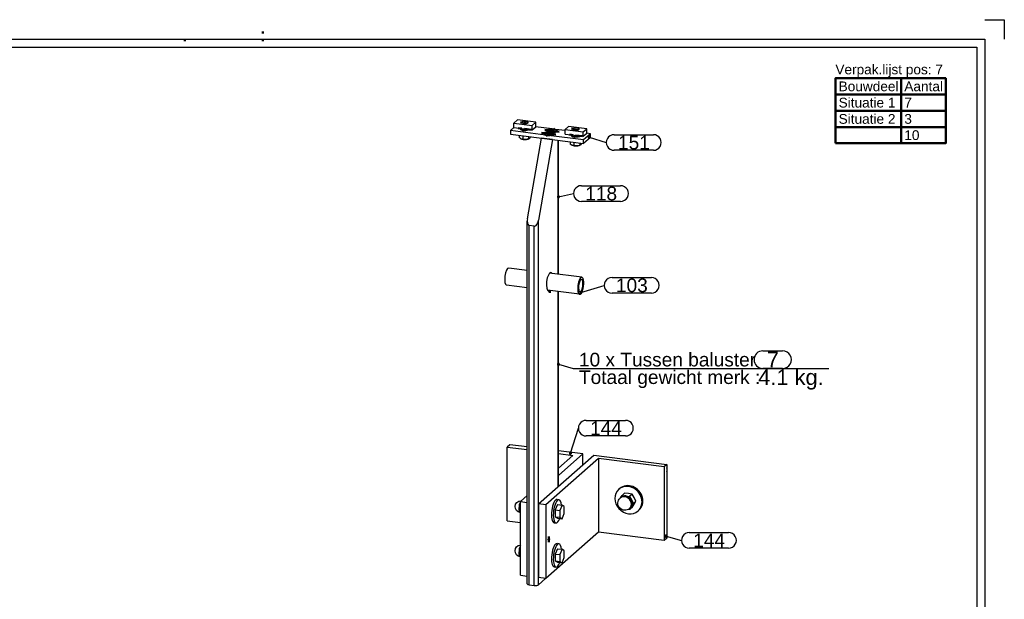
# Model space of a CAD drawing. Header units: millimetres. Extents: x -8 to 412, y -361 to -64.
# Tile 5 of 5: x 160 to 412, y -212 to -64. Entities that reach past the tile are written whole.
import ezdxf
from ezdxf.enums import TextEntityAlignment as Align

# ---------------------------------------------------------------- set-up
doc = ezdxf.new("R2010")
doc.units = ezdxf.units.MM
doc.linetypes.add('DOT', pattern=[2, 0.5, -1.5])
doc.linetypes.add('STRICHPUNKT2', pattern=[18.5, 10, -4, 0.5, -4])
doc.layers.get('0').update_dxf_attribs({"linetype": 'CONTINUOUS'})
for name, color, linetype in [('DIM49', 4, 'CONTINUOUS'), ('LE_GREEN', 3, 'CONTINUOUS'), ('LE_RED', 1, 'CONTINUOUS'), ('TXT_ALL', 7, 'CONTINUOUS'), ('TXT_DIM49', 2, 'CONTINUOUS'), ('TXT_YELLOW', 2, 'CONTINUOUS')]:
    doc.layers.add(name, color=color, linetype=linetype)
doc.layers.add('LE_ALL', color=7, linetype='CONTINUOUS', lineweight=50)
doc.styles.add('ARIAL', font='arial.ttf')

# ---------------------------------------------------------------- blocks, each defined once
blk = doc.blocks.new('VERPAK-P7_00006', base_point=(368.77, -95.26))
at = {"layer": 'LE_ALL', "color": 8}
for p, q in [((385.6, -78.59), (385.6, -95.26)), ((368.77, -82.76), (397.05, -82.76)), ((368.77, -86.92), (397.05, -86.92)), ((368.77, -91.09), (397.05, -91.09))]:
    blk.add_line(p, q, dxfattribs=at)
blk.add_lwpolyline([(368.77, -95.26), (397.05, -95.26), (397.05, -78.59), (368.77, -78.59)], close=True, dxfattribs=at)
at = {"layer": 'TXT_YELLOW', "style": 'ARIAL'}
blk.add_text('Verpak.lijst pos: 7', height=2.5, dxfattribs=at).set_placement((368.77, -77.59))
for s, p in [('Bouwdeel', (369.6, -80.67)), ('Aantal', (386.43, -80.67)), ('Situatie 1', (369.6, -84.84)), ('7', (386.43, -84.84)), ('Situatie 2', (369.6, -89.01)), ('3', (386.43, -89.01)), ('10', (386.43, -93.17))]:
    blk.add_text(s, height=2.5, dxfattribs=at).set_placement(p, align=Align.MIDDLE_LEFT)
blk = doc.blocks.new('DINA3_00002', base_point=(405.05, -353.59))
for p, q in [((-0.95, -70.59), (405.05, -70.59)), ((405.05, -70.59), (405.05, -353.59)), ((407.05, -68.59), (407.05, -355.59))]:
    blk.add_line(p, q)
for points in [[(407.05, -63.59), (412.05, -63.59), (412.05, -68.59)], [(-2.95, -355.59), (-2.95, -68.59), (407.05, -68.59)]]:
    blk.add_lwpolyline(points)
at = {"layer": 'LE_ALL', "linetype": 'DOT'}
for p, q in [((222.05, -66.59), (222.05, -70.59)), ((202.05, -68.59), (202.05, -70.59))]:
    blk.add_line(p, q, dxfattribs=at)
blk.add_blockref('VERPAK-P7_00006', (368.77, -95.26))
blk = doc.blocks.new('_ZBL0008_00001')
blk.add_blockref('DINA3_00002', (405.05, -353.59))
blk = doc.blocks.new('SHAPE_00388', base_point=(297.79, -108.96))
at = {"layer": 'DIM49', "color": 3}
for p, q in [((297.79, -108.96), (301.68, -108.13)), ((303.68, -106.13), (313.74, -106.13)), ((298.05, -108.92), (297.53, -108.92)), ((297.59, -109.12), (298, -109.12)), ((297.9, -108.72), (297.68, -108.72)), ((313.74, -110.13), (303.68, -110.13))]:
    blk.add_line(p, q, dxfattribs=at)
blk.add_lwpolyline([(297.56, -109.08), (297.6, -109.14), (297.65, -109.18), (297.71, -109.21), (297.78, -109.22), (297.85, -109.22), (297.91, -109.2), (297.97, -109.16), (298.01, -109.1), (298.04, -109.04), (298.06, -108.97), (298.05, -108.91), (298.03, -108.84), (297.99, -108.78), (297.94, -108.74), (297.87, -108.71), (297.81, -108.7), (297.74, -108.7), (297.67, -108.73), (297.62, -108.77), (297.57, -108.82), (297.54, -108.88), (297.53, -108.95), (297.54, -109.02)], close=True, dxfattribs=at)
for centre, start_param, end_param in [((303.68, -108.13), 1.570796, 4.712389), ((313.74, -108.13), 4.712389, 7.853982)]:
    blk.add_ellipse(centre, major_axis=(2, 0), ratio=1, start_param=start_param, end_param=end_param, dxfattribs=at)
at = {"layer": 'TXT_ALL', "style": 'ARIAL'}
blk.add_text('118', height=3.5, dxfattribs=at).set_placement((304.68, -108.13), align=Align.MIDDLE_LEFT)
blk = doc.blocks.new('BALUSTER PROFIEL 80X15 R4_00033', base_point=(295.87, -128.39))
for p, q in [((289.86, -114.63), (293.47, -93.96)), ((296.27, -94.32), (292.67, -114.98)), ((296.27, -94.32), (293.47, -93.96)), ((297.76, -128.83), (297.76, -94.5)), ((297.81, -128.83), (297.81, -94.51)), ((289.81, -208.11), (289.81, -115.21)), ((292.67, -208.37), (292.67, -114.98)), ((291.63, -116.51), (290.33, -116.34)), ((290.33, -208.36), (290.33, -116.34)), ((291.63, -208.53), (291.63, -116.51)), ((297.76, -183.23), (297.76, -133.26)), ((297.81, -183.19), (297.81, -133.27)), ((292.67, -208.37), (294.51, -206.74)), ((290.33, -208.36), (291.63, -208.53))]:
    blk.add_line(p, q)
for centre, major_axis, ratio, start_param, end_param in [((290.61, -114.72), (-0.3, -1.62), 0.457637, 4.739885, 5.101252), ((290.61, -114.72), (-0.3, -1.62), 0.457637, 5.101252, 6.310682), ((291.92, -114.89), (-0.3, -1.62), 0.457637, 0.027496, 1.598293), ((295.57, -130.77), (-0.3, -2.38), 0.333333, 3.141593, 6.283185), ((295.57, -130.77), (-0.3, -2.38), 0.333333, 2.730455, 3.141593), ((295.57, -130.77), (-0.3, -2.38), 0.333333, 0, 0.411138), ((290.61, -208.11), (0.8, 0), 0.333333, 3.141593, 4.351022), ((291.92, -208.28), (0.8, 0), 0.333333, 4.351022, 5.921818)]:
    blk.add_ellipse(centre, major_axis=major_axis, ratio=ratio, start_param=start_param, end_param=end_param)
blk.add_blockref('SHAPE_00388', (297.79, -108.96))
blk = doc.blocks.new('_00035', base_point=(295.57, -132.98))
at = {"layer": 'LE_ALL', "color": 1, "linetype": 'STRICHPUNKT2'}
blk.add_line((295.57, -132.98), (295.57, -133.6), dxfattribs=at)
blk = doc.blocks.new('_00034')
blk.add_blockref('_00035', (295.57, -132.98))
blk = doc.blocks.new('BALUSTER PROFIEL 80X15 R4_00032')
for name, p in [('BALUSTER PROFIEL 80X15 R4_00033', (295.87, -128.39)), ('_00034', (0, 0))]:
    blk.add_blockref(name, p)
blk = doc.blocks.new('SHAPE_00394', base_point=(300.88, -174.65))
at = {"layer": 'DIM49', "color": 3}
for p, q in [((304.92, -166.25), (314.99, -166.25)), ((300.88, -174.65), (302.92, -168.25)), ((314.99, -170.25), (304.92, -170.25)), ((301.13, -174.61), (300.62, -174.61)), ((301.08, -174.81), (300.67, -174.81)), ((300.98, -174.41), (300.76, -174.41))]:
    blk.add_line(p, q, dxfattribs=at)
blk.add_lwpolyline([(300.86, -174.91), (300.93, -174.9), (301, -174.88), (301.05, -174.84), (301.1, -174.79), (301.13, -174.73), (301.14, -174.66), (301.13, -174.59), (301.11, -174.53), (301.07, -174.47), (301.02, -174.43), (300.96, -174.4), (300.89, -174.38), (300.82, -174.39), (300.75, -174.41), (300.7, -174.45), (300.65, -174.5), (300.62, -174.57), (300.61, -174.63), (300.62, -174.7), (300.64, -174.77), (300.68, -174.82), (300.73, -174.87), (300.79, -174.9)], close=True, dxfattribs=at)
for centre, start_param, end_param in [((304.92, -168.25), 1.570796, 4.712389), ((314.99, -168.25), 4.712389, 7.853982)]:
    blk.add_ellipse(centre, major_axis=(2, 0), ratio=1, start_param=start_param, end_param=end_param, dxfattribs=at)
at = {"layer": 'TXT_ALL', "style": 'ARIAL'}
blk.add_text('144', height=3.5, dxfattribs=at).set_placement((305.92, -168.25), align=Align.MIDDLE_LEFT)
blk = doc.blocks.new('Hoeklijn 200x100x10_00037', base_point=(297.81, -180.36))
for p, q in [((285.36, -172.48), (284.66, -173.1)), ((284.66, -173.1), (289.81, -173.75)), ((284.66, -191.96), (284.66, -173.1)), ((289.81, -173.04), (285.36, -172.48)), ((304.07, -174.84), (297.81, -174.05)), ((297.81, -174.76), (301.49, -175.22)), ((297.81, -180.36), (304.07, -174.84)), ((301.49, -175.22), (297.81, -178.47)), ((304.07, -177.66), (304.07, -174.84)), ((289.81, -185.53), (288.06, -187.07)), ((288.06, -187.07), (289.81, -187.29)), ((288.06, -205.93), (288.06, -187.07)), ((284.66, -191.96), (288.06, -192.39)), ((288.06, -205.93), (289.81, -206.15))]:
    blk.add_line(p, q)
blk.add_blockref('SHAPE_00394', (300.88, -174.65))
blk = doc.blocks.new('Hoeklijn 200x100x10_00036')
blk.add_blockref('Hoeklijn 200x100x10_00037', (297.81, -180.36))
blk = doc.blocks.new('SHAPE_00392', base_point=(325.38, -195.92))
at = {"layer": 'DIM49', "color": 3}
for p, q in [((325.63, -195.88), (325.12, -195.88)), ((325.17, -196.08), (325.58, -196.08)), ((325.49, -195.68), (325.26, -195.68)), ((325.38, -195.92), (329.34, -197)), ((331.34, -195), (341.4, -195)), ((341.4, -199), (331.34, -199))]:
    blk.add_line(p, q, dxfattribs=at)
blk.add_lwpolyline([(325.11, -195.92), (325.12, -195.98), (325.15, -196.05), (325.19, -196.1), (325.24, -196.15), (325.31, -196.17), (325.37, -196.18), (325.44, -196.17), (325.51, -196.15), (325.56, -196.11), (325.6, -196.05), (325.63, -195.99), (325.64, -195.92), (325.63, -195.85), (325.6, -195.79), (325.56, -195.73), (325.51, -195.69), (325.44, -195.66), (325.38, -195.65), (325.31, -195.66), (325.24, -195.69), (325.19, -195.73), (325.15, -195.78), (325.12, -195.85)], close=True, dxfattribs=at)
for centre, start_param, end_param in [((331.34, -197), 1.570796, 4.712389), ((341.4, -197), 4.712389, 7.853982)]:
    blk.add_ellipse(centre, major_axis=(2, 0), ratio=1, start_param=start_param, end_param=end_param, dxfattribs=at)
at = {"layer": 'TXT_ALL', "style": 'ARIAL'}
blk.add_text('144', height=3.5, dxfattribs=at).set_placement((332.34, -197), align=Align.MIDDLE_LEFT)
blk = doc.blocks.new('Hoeklijn 200x100x10_00039', base_point=(295.25, -197.2))
for p, q in [((292.74, -187.66), (306.88, -175.19)), ((308.04, -176.05), (294.61, -187.9)), ((306.88, -175.19), (325.59, -177.55)), ((308.04, -176.05), (308.04, -194.91)), ((324.88, -178.17), (308.04, -176.05)), ((325.59, -177.55), (324.88, -178.17)), ((324.88, -178.17), (324.88, -197.03)), ((294.61, -187.9), (294.61, -206.75)), ((308.04, -194.91), (294.61, -206.75)), ((324.88, -197.03), (308.04, -194.91)), ((294.61, -206.75), (292.74, -206.52))]:
    blk.add_line(p, q)
for points in [[(325.59, -177.55), (325.59, -196.4), (324.88, -197.03)], [(294.61, -187.9), (292.74, -187.66), (292.74, -206.52)]]:
    blk.add_lwpolyline(points)
for start_param, end_param in [(3.141593, 6.283185), (0, 3.141593)]:
    blk.add_ellipse((295.31, -196.7), major_axis=(-0.062, -0.496), ratio=0.333333, start_param=start_param, end_param=end_param)
blk.add_blockref('SHAPE_00392', (325.38, -195.92))
blk = doc.blocks.new('_00041', base_point=(295.15, -196.68))
at = {"layer": 'LE_ALL', "color": 1, "linetype": 'STRICHPUNKT2'}
for p, q in [((295.31, -196.7), (295.05, -196.94)), ((295.15, -196.68), (295.55, -196.73)), ((295.31, -196.7), (295.31, -196)), ((295.31, -196.7), (295.58, -196.47)), ((295.31, -196.7), (295.31, -197.41))]:
    blk.add_line(p, q, dxfattribs=at)
blk = doc.blocks.new('_00040')
blk.add_blockref('_00041', (295.15, -196.68))
blk = doc.blocks.new('Hoeklijn 200x100x10_00038')
for name, p in [('Hoeklijn 200x100x10_00039', (295.25, -197.2)), ('_00040', (0, 0))]:
    blk.add_blockref(name, p)
blk = doc.blocks.new('SHAPE_00390', base_point=(303.55, -133.51))
at = {"layer": 'DIM49', "color": 3}
for p, q in [((311.54, -129.65), (321.61, -129.65)), ((303.81, -133.47), (303.29, -133.47)), ((303.35, -133.67), (303.76, -133.67)), ((303.67, -133.27), (303.44, -133.27)), ((303.55, -133.51), (309.54, -131.65)), ((321.61, -133.65), (311.54, -133.65))]:
    blk.add_line(p, q, dxfattribs=at)
blk.add_lwpolyline([(303.33, -133.65), (303.37, -133.7), (303.43, -133.74), (303.49, -133.77), (303.56, -133.77), (303.63, -133.76), (303.69, -133.73), (303.75, -133.69), (303.79, -133.63), (303.81, -133.57), (303.82, -133.5), (303.8, -133.43), (303.78, -133.37), (303.73, -133.32), (303.68, -133.28), (303.61, -133.25), (303.54, -133.25), (303.48, -133.26), (303.41, -133.29), (303.36, -133.33), (303.32, -133.39), (303.3, -133.45), (303.29, -133.52), (303.3, -133.59)], close=True, dxfattribs=at)
for centre, start_param, end_param in [((311.54, -131.65), 1.570796, 4.712389), ((321.61, -131.65), 4.712389, 7.853982)]:
    blk.add_ellipse(centre, major_axis=(2, 0), ratio=1, start_param=start_param, end_param=end_param, dxfattribs=at)
at = {"layer": 'TXT_ALL', "style": 'ARIAL'}
blk.add_text('103', height=3.5, dxfattribs=at).set_placement((312.54, -131.65), align=Align.MIDDLE_LEFT)
blk = doc.blocks.new('Precisie buis 22x3_00043', base_point=(303.32, -133.36))
for p, q in [((289.81, -127.82), (285.08, -127.23)), ((303.79, -129.59), (295.52, -128.54)), ((289.81, -132.26), (284.53, -131.6)), ((303.24, -133.95), (294.97, -132.91))]:
    blk.add_line(p, q)
for centre, major_axis, start_param, end_param in [((284.81, -129.41), (-0.28, -2.18), 3.141593, 6.283185), ((303.52, -131.77), (-0.28, -2.18), 3.141593, 6.283185), ((303.52, -131.77), (-0.2, -1.59), 3.141593, 6.283185), ((303.52, -131.77), (-0.28, -2.18), 6.283185, 9.424778), ((303.52, -131.77), (-0.2, -1.59), 6.283185, 9.424778)]:
    blk.add_ellipse(centre, major_axis=major_axis, ratio=0.333333, start_param=start_param, end_param=end_param)
blk.add_blockref('SHAPE_00390', (303.55, -133.51))
blk = doc.blocks.new('Precisie buis 22x3_00042')
blk.add_blockref('Precisie buis 22x3_00043', (303.32, -133.36))
blk = doc.blocks.new('SHAPE_00396', base_point=(305.71, -93.73))
at = {"layer": 'DIM49', "color": 3}
for p, q in [((312.07, -93.06), (322.13, -93.06)), ((305.97, -93.69), (305.45, -93.69)), ((305.5, -93.89), (305.91, -93.89)), ((305.82, -93.49), (305.6, -93.49)), ((305.71, -93.73), (310.07, -95.06)), ((322.13, -97.06), (312.07, -97.06))]:
    blk.add_line(p, q, dxfattribs=at)
blk.add_lwpolyline([(305.45, -93.72), (305.45, -93.79), (305.48, -93.85), (305.52, -93.91), (305.57, -93.95), (305.63, -93.98), (305.7, -93.99), (305.77, -93.98), (305.83, -93.96), (305.89, -93.92), (305.93, -93.87), (305.96, -93.8), (305.97, -93.74), (305.97, -93.67), (305.94, -93.6), (305.9, -93.55), (305.85, -93.5), (305.79, -93.47), (305.72, -93.46), (305.65, -93.47), (305.58, -93.49), (305.53, -93.53), (305.49, -93.59), (305.46, -93.65)], close=True, dxfattribs=at)
for centre, start_param, end_param in [((312.07, -95.06), 1.570796, 4.712389), ((322.13, -95.06), 4.712389, 7.853982)]:
    blk.add_ellipse(centre, major_axis=(2, 0), ratio=1, start_param=start_param, end_param=end_param, dxfattribs=at)
at = {"layer": 'TXT_ALL', "style": 'ARIAL'}
blk.add_text('151', height=3.5, dxfattribs=at).set_placement((313.07, -95.06), align=Align.MIDDLE_LEFT)
blk = doc.blocks.new('153.1.100 100 x 5 50 x 47 PM6_00045', base_point=(288.01, -91.59))
for p, q in [((286.41, -91.23), (285.52, -92.02)), ((296.23, -91.59), (291.96, -91.05)), ((295.13, -92.34), (295.23, -92.39)), ((304.22, -94.38), (295.27, -93.25)), ((296.4, -91.65), (296.23, -91.59)), ((296.25, -92.54), (296.37, -92.5)), ((297.04, -91.69), (296.85, -91.71)), ((299.5, -92), (297.04, -91.69)), ((305.99, -92.82), (304.22, -94.38)), ((305.99, -92.82), (305.06, -92.7)), ((305.99, -93.76), (305.99, -92.82)), ((305.99, -93.76), (304.22, -95.32)), ((304.22, -95.32), (304.22, -94.38))]:
    blk.add_line(p, q)
for points in [[(294.46, -93.15), (285.52, -92.02), (285.52, -92.96), (304.22, -95.32)], [(294.46, -93.15), (294.67, -93.22), (294.87, -93.26), (295.07, -93.27), (295.27, -93.25)]]:
    blk.add_lwpolyline(points)
for centre, major_axis, start_param, end_param in [((289.21, -91.59), (1.2, 0), 2.761161, 3.141593), ((289.21, -91.59), (1.2, 0), 3.141593, 5.940882), ((295.33, -92.79), (1.37, 0), 1.712902, 3.50296), ((295.33, -92.79), (1.37, 0), 3.50296, 4.029973), ((296.18, -92.04), (1.37, 0), 1.530478, 3.50296), ((296.18, -92.04), (1.37, 0), 3.50296, 3.847549), ((295.33, -92.79), (1.37, 0), 4.67207, 5.921818), ((296.18, -92.04), (1.37, 0), 4.854494, 5.921818), ((295.33, -92.79), (1.37, 0), 5.921818, 6.989142), ((296.18, -92.04), (1.37, 0), 5.921818, 7.171566), ((302.3, -93.24), (1.2, 0), 2.761161, 3.141593), ((302.3, -93.24), (1.2, 0), 3.141593, 5.940882)]:
    blk.add_ellipse(centre, major_axis=major_axis, ratio=0.333333, start_param=start_param, end_param=end_param)
blk.add_blockref('SHAPE_00396', (305.71, -93.73))
blk = doc.blocks.new('_00047', base_point=(301.5, -93.14))
at = {"layer": 'LE_ALL', "color": 1, "linetype": 'STRICHPUNKT2'}
for p, q in [((288.41, -91.49), (287.52, -91.38)), ((289.21, -91.59), (288.57, -92.15)), ((289.21, -91.59), (290.89, -91.81)), ((295.33, -92.79), (293.49, -92.56)), ((296.18, -92.04), (294.33, -91.81)), ((295.33, -92.79), (294.63, -93.41)), ((295.33, -92.79), (296.03, -92.18)), ((295.33, -92.23), (295.33, -92.93)), ((295.33, -92.79), (297.17, -93.02)), ((296.18, -92.04), (295.48, -92.66)), ((296.18, -92.04), (296.87, -91.43)), ((296.18, -91.48), (296.18, -92.19)), ((296.18, -92.04), (298.02, -92.28)), ((301.5, -93.14), (300.62, -93.03)), ((302.3, -93.24), (301.66, -93.8)), ((302.3, -93.24), (303.98, -93.46))]:
    blk.add_line(p, q, dxfattribs=at)
blk = doc.blocks.new('_00046')
blk.add_blockref('_00047', (301.5, -93.14))
blk = doc.blocks.new('153.1.100 100 x 5 50 x 47 PM6_00044')
for name, p in [('153.1.100 100 x 5 50 x 47 PM6_00045', (288.01, -91.59)), ('_00046', (0, 0))]:
    blk.add_blockref(name, p)
blk = doc.blocks.new('Carrosseriering (ISO 7093)-M10_00051', base_point=(297.93, -186.57))
for p, q in [((297.46, -186.51), (297.93, -186.57)), ((296.71, -192.46), (297.18, -192.52))]:
    blk.add_line(p, q)
at = {"layer": 'LE_GREEN'}
for centre, start_param, end_param in [((297.08, -189.49), 3.141593, 6.283185), ((297.55, -189.55), 3.141593, 6.283185), ((297.55, -189.55), 2.184704, 3.141593), ((297.55, -189.55), 0, 0.956889)]:
    blk.add_ellipse(centre, major_axis=(-0.37, -2.98), ratio=0.333333, start_param=start_param, end_param=end_param, dxfattribs=at)
blk = doc.blocks.new('Carrosseriering (ISO 7093)-M10_00050')
blk.add_blockref('Carrosseriering (ISO 7093)-M10_00051', (297.93, -186.57))
blk = doc.blocks.new('Hoge dopmoer (DIN 1587)-M10_00053', base_point=(288.01, -189.86))
blk.add_lwpolyline([(288.06, -189.86), (288.01, -189.86, -0.939221), (288.2, -186.87, -0.015668), (288.29, -186.87)], format="xyb")
blk.add_ellipse((288.2, -188.37), major_axis=(-0.19, -1.49), ratio=0.333333, start_param=3.762957, end_param=6.283185)
blk = doc.blocks.new('Hoge dopmoer (DIN 1587)-M10_00052')
blk.add_blockref('Hoge dopmoer (DIN 1587)-M10_00053', (288.01, -189.86))
blk = doc.blocks.new('Zeskant tapbout-M10x50 (DIN 933)_00055', base_point=(296.98, -189.17))
for p, q in [((296.98, -189.17), (298.18, -189.32)), ((297.55, -187.8), (298.75, -187.95)), ((298.75, -187.95), (298.18, -189.32)), ((296.98, -190.92), (297.55, -191.29)), ((297.55, -191.29), (298.75, -191.44))]:
    blk.add_line(p, q)
for points in [[(297.55, -187.8), (296.98, -189.17), (296.98, -190.92), (298.18, -191.07)], [(298.75, -191.44), (299.31, -190.07), (299.31, -188.33), (298.75, -187.95)], [(298.18, -189.32), (298.18, -191.07), (298.75, -191.44)]]:
    blk.add_lwpolyline(points)
blk = doc.blocks.new('Zeskant tapbout-M10x50 (DIN 933)_00054')
blk.add_blockref('Zeskant tapbout-M10x50 (DIN 933)_00055', (296.98, -189.17))
blk = doc.blocks.new('Montage hoeklijn aan baluster_00049')
for name in ['Carrosseriering (ISO 7093)-M10_00050', 'Hoge dopmoer (DIN 1587)-M10_00052', 'Zeskant tapbout-M10x50 (DIN 933)_00054']:
    blk.add_blockref(name, (0, 0))
blk = doc.blocks.new('Carrosseriering (ISO 7093)-M10_00058', base_point=(297.93, -197.88))
for p, q in [((297.46, -197.82), (297.93, -197.88)), ((296.71, -203.78), (297.18, -203.84))]:
    blk.add_line(p, q)
at = {"layer": 'LE_GREEN'}
for centre, start_param, end_param in [((297.08, -200.8), 3.141593, 6.283185), ((297.55, -200.86), 3.141593, 6.283185), ((297.55, -200.86), 2.184704, 3.141593), ((297.55, -200.86), 6.283185, 7.240074)]:
    blk.add_ellipse(centre, major_axis=(-0.37, -2.98), ratio=0.333333, start_param=start_param, end_param=end_param, dxfattribs=at)
blk = doc.blocks.new('Carrosseriering (ISO 7093)-M10_00057')
blk.add_blockref('Carrosseriering (ISO 7093)-M10_00058', (297.93, -197.88))
blk = doc.blocks.new('Hoge dopmoer (DIN 1587)-M10_00060', base_point=(288.01, -201.17))
blk.add_lwpolyline([(288.06, -201.18), (288.01, -201.17, -0.897283), (288.06, -198.19)], format="xyb")
blk.add_ellipse((288.2, -199.68), major_axis=(-0.19, -1.49), ratio=0.333333, start_param=3.762957, end_param=6.283185)
blk = doc.blocks.new('Hoge dopmoer (DIN 1587)-M10_00059')
blk.add_blockref('Hoge dopmoer (DIN 1587)-M10_00060', (288.01, -201.17))
blk = doc.blocks.new('Zeskant tapbout-M10x50 (DIN 933)_00062', base_point=(296.98, -200.49))
for p, q in [((297.55, -199.12), (298.75, -199.27)), ((298.75, -199.27), (298.18, -200.64)), ((296.98, -200.49), (298.18, -200.64)), ((296.98, -202.23), (297.55, -202.6)), ((297.55, -202.6), (298.75, -202.75))]:
    blk.add_line(p, q)
for points in [[(297.55, -199.12), (296.98, -200.49), (296.98, -202.23), (298.18, -202.38)], [(298.75, -202.75), (299.31, -201.38), (299.31, -199.64), (298.75, -199.27)], [(298.18, -200.64), (298.18, -202.38), (298.75, -202.75)]]:
    blk.add_lwpolyline(points)
blk = doc.blocks.new('Zeskant tapbout-M10x50 (DIN 933)_00061')
blk.add_blockref('Zeskant tapbout-M10x50 (DIN 933)_00062', (296.98, -200.49))
blk = doc.blocks.new('Montage hoeklijn aan baluster_00056')
for name in ['Hoge dopmoer (DIN 1587)-M10_00059', 'Carrosseriering (ISO 7093)-M10_00057', 'Zeskant tapbout-M10x50 (DIN 933)_00061']:
    blk.add_blockref(name, (0, 0))
blk = doc.blocks.new('Carrosseriering M12 (ISO 7093 _ DIN 9021)_00065', base_point=(318.44, -189.25))
for p, q in [((313.31, -183.91), (313.55, -183.7)), ((318.21, -189.46), (318.44, -189.25))]:
    blk.add_line(p, q)
for centre, start_param, end_param in [((315.76, -186.68), 3.141593, 6.283185), ((315.76, -186.68), 6.283185, 9.424778), ((315.99, -186.48), 0, 3.141593)]:
    blk.add_ellipse(centre, major_axis=(2.45, -2.77), ratio=0.881917, start_param=start_param, end_param=end_param)
blk = doc.blocks.new('Carrosseriering M12 (ISO 7093 _ DIN 9021)_00064')
blk.add_blockref('Carrosseriering M12 (ISO 7093 _ DIN 9021)_00065', (318.44, -189.25))
blk = doc.blocks.new('Hoge dopmoer (DIN 1587)-M12_00067', base_point=(316.03, -188.85))
for p, q in [((313.86, -185.96), (313.65, -186.15)), ((313.71, -186.1), (314.11, -185.47)), ((314.76, -184.89), (314.11, -185.47)), ((314.11, -185.47), (315.05, -185.61)), ((315.76, -184.99), (314.76, -184.89)), ((315.05, -185.61), (316.05, -185.71)), ((316.71, -185.13), (315.76, -184.99)), ((316.05, -189.1), (315.7, -189.08)), ((316.51, -188.34), (316.05, -189.1)), ((316.71, -188.53), (316.05, -189.1)), ((317.02, -187.53), (316.51, -188.34)), ((316.71, -188.53), (317.22, -187.72)), ((317.68, -186.95), (317.02, -187.53)), ((317.22, -187.72), (317.68, -186.95))]:
    blk.add_line(p, q)
blk.add_lwpolyline([(316.24, -188.66), (316.03, -188.85, -1), (313.65, -186.15)], format="xyb")
blk.add_lwpolyline([(317.68, -186.95), (317.22, -186.02), (316.71, -185.13), (316.05, -185.71), (316.51, -186.64), (317.02, -187.53)])
for centre, start_param, end_param in [((314.84, -187.5), 6.283185, 9.424778), ((315.05, -187.31), 2.356194, 3.141593), ((315.05, -187.31), 1.308997, 2.356194), ((315.05, -187.31), 0.261799, 1.308997), ((315.05, -187.31), 6.283185, 6.544985)]:
    blk.add_ellipse(centre, major_axis=(1.19, -1.35), ratio=0.881917, start_param=start_param, end_param=end_param)
blk = doc.blocks.new('Hoge dopmoer (DIN 1587)-M12_00066')
blk.add_blockref('Hoge dopmoer (DIN 1587)-M12_00067', (316.03, -188.85))
blk = doc.blocks.new('Draadstang-M12x140_00069', base_point=(325.59, -179.32))
blk.add_ellipse((324.74, -178.77), major_axis=(0.675, -0.765), ratio=0.881917, start_param=0.306148, end_param=1.264648)
blk = doc.blocks.new('Draadstang-M12x140_00068')
blk.add_blockref('Draadstang-M12x140_00069', (325.59, -179.32))
blk = doc.blocks.new('Montage baluster_00063')
for name in ['Draadstang-M12x140_00068', 'Carrosseriering M12 (ISO 7093 _ DIN 9021)_00064', 'Hoge dopmoer (DIN 1587)-M12_00066']:
    blk.add_blockref(name, (0, 0))
blk = doc.blocks.new('Verzonken kopbout (DIN 7991_ISO 10642)-M6x20_00072', base_point=(296.53, -91.95))
for p, q in [((294.98, -92.18), (294.98, -92.04)), ((296.1, -92.18), (296.1, -91.89)), ((296.53, -92.12), (296.53, -91.95)), ((297.38, -92.18), (297.38, -92.04))]:
    blk.add_line(p, q)
blk.add_lwpolyline([(296.53, -91.95), (296.1, -91.89), (295.75, -91.99), (295.82, -92.14), (296.25, -92.2), (296.61, -92.1)], close=True)
for centre, start_param, end_param in [((296.18, -92.04), 0, 3.141593), ((296.18, -92.04), 3.141593, 6.283185), ((296.18, -92.18), 3.141593, 3.422522), ((296.18, -92.18), 6.002256, 6.283185)]:
    blk.add_ellipse(centre, major_axis=(1.2, 0), ratio=0.333333, start_param=start_param, end_param=end_param)
blk = doc.blocks.new('Verzonken kopbout (DIN 7991_ISO 10642)-M6x20_00071')
blk.add_blockref('Verzonken kopbout (DIN 7991_ISO 10642)-M6x20_00072', (296.53, -91.95))
blk = doc.blocks.new('Verzonken kopbout (DIN 7991_ISO 10642)-M6x20_00074', base_point=(295.69, -92.69))
for p, q in [((294.13, -92.93), (294.13, -92.79)), ((295.25, -92.93), (295.25, -92.64)), ((295.69, -92.87), (295.69, -92.69)), ((296.53, -92.93), (296.53, -92.79))]:
    blk.add_line(p, q)
blk.add_lwpolyline([(295.69, -92.69), (295.25, -92.64), (294.9, -92.74), (294.97, -92.89), (295.4, -92.94), (295.76, -92.85)], close=True)
for centre, start_param, end_param in [((295.33, -92.79), 0, 3.141593), ((295.33, -92.79), 3.141593, 6.283185), ((295.33, -92.93), 3.141593, 3.422522), ((295.33, -92.93), 6.002256, 6.283185)]:
    blk.add_ellipse(centre, major_axis=(1.2, 0), ratio=0.333333, start_param=start_param, end_param=end_param)
blk = doc.blocks.new('Verzonken kopbout (DIN 7991_ISO 10642)-M6x20_00073')
blk.add_blockref('Verzonken kopbout (DIN 7991_ISO 10642)-M6x20_00074', (295.69, -92.69))
blk = doc.blocks.new('Montage strip op baluster_00070')
for name in ['Verzonken kopbout (DIN 7991_ISO 10642)-M6x20_00073', 'Verzonken kopbout (DIN 7991_ISO 10642)-M6x20_00071']:
    blk.add_blockref(name, (0, 0))
blk = doc.blocks.new('1011-2 Moerblok M8 SMALL_00077', base_point=(288.74, -90.21))
for p, q in [((287.33, -89.29), (286.41, -90.1)), ((286.41, -91.23), (286.41, -90.1)), ((286.41, -90.1), (291.08, -90.69)), ((292, -89.88), (287.33, -89.29)), ((291.08, -90.69), (292, -89.88)), ((291.08, -91.82), (291.08, -90.69)), ((292, -91.01), (292, -89.88)), ((286.41, -91.23), (291.08, -91.82)), ((291.08, -91.82), (292, -91.01))]:
    blk.add_line(p, q)
at = {"layer": 'LE_RED'}
blk.add_ellipse((289.21, -89.99), major_axis=(0.8, 0), ratio=0.333333, start_param=4.088, end_param=6.283185, dxfattribs=at)
blk = doc.blocks.new('DIN 13-M8_00079', base_point=(288.74, -90.21))
at = {"layer": 'LE_RED'}
blk.add_ellipse((289.21, -89.99), major_axis=(0.8, 0), ratio=0.333333, start_param=4.088, end_param=6.283185, dxfattribs=at)
blk = doc.blocks.new('DIN 13-M8_00078')
blk.add_blockref('DIN 13-M8_00079', (288.74, -90.21))
blk = doc.blocks.new('_00081', base_point=(289.21, -89.61))
at = {"layer": 'LE_ALL', "color": 1, "linetype": 'STRICHPUNKT2'}
for p, q in [((288.42, -89.89), (288.08, -89.85)), ((289.21, -89.61), (289.21, -89.82)), ((289.61, -89.64), (289.63, -89.62))]:
    blk.add_line(p, q, dxfattribs=at)
blk = doc.blocks.new('_00080')
blk.add_blockref('_00081', (289.21, -89.61))
blk = doc.blocks.new('1011-2 Moerblok M8 SMALL_00076')
for name, p in [('1011-2 Moerblok M8 SMALL_00077', (288.74, -90.21)), ('_00080', (0, 0)), ('DIN 13-M8_00078', (0, 0))]:
    blk.add_blockref(name, p)
blk = doc.blocks.new('Zeskant tapbout-M8x16 (DIN 933)_00083', base_point=(290.69, -93.61))
for p, q in [((287.72, -93.24), (287.72, -93.81)), ((288.67, -93.36), (288.67, -94.2)), ((290.16, -93.55), (290.16, -94.11)), ((290.28, -94.08), (290.23, -94.1))]:
    blk.add_line(p, q)
for points in [[(288.2, -94.11), (288.18, -94.1), (287.96, -93.98), (287.72, -93.81)], [(288.67, -94.2), (288.43, -94.18), (288.2, -94.11)], [(289.42, -94.26), (289.06, -94.26), (288.67, -94.2)], [(290.69, -93.61), (290.69, -93.65), (290.55, -93.85), (290.42, -93.99), (290.28, -94.08), (290.16, -94.11), (289.77, -94.22), (289.42, -94.26)]]:
    blk.add_lwpolyline(points)
for centre, major_axis, start_param, end_param in [((289.21, -89.82), (0.68, 0), 0, 3.141593), ((289.21, -89.82), (0.68, 0), 3.141593, 6.283185), ((289.21, -93.84), (1.3, 0), 3.800651, 3.827423), ((289.21, -93.84), (1.3, 0), 3.827423, 4.874621), ((289.21, -93.84), (1.3, 0), 4.874621, 5.624127)]:
    blk.add_ellipse(centre, major_axis=major_axis, ratio=0.333333, start_param=start_param, end_param=end_param)
blk = doc.blocks.new('GEWINDE_00085', base_point=(290.01, -89.93))
for p, q in [((288.41, -89.99), (288.41, -89.93)), ((288.46, -89.84), (288.57, -89.74)), ((290.01, -89.99), (290.01, -89.93)), ((288.41, -91.89), (288.41, -91.48)), ((290.01, -91.89), (290.01, -91.69))]:
    blk.add_line(p, q)
blk.add_lwpolyline([(289.95, -89.84), (289.84, -89.74)])
for start_param, end_param in [(2.780226, 3.141593), (3.141593, 6.283185), (0, 0.361367)]:
    blk.add_ellipse((289.21, -89.93), major_axis=(0.8, 0), ratio=0.333333, start_param=start_param, end_param=end_param)
at = {"layer": 'LE_RED'}
for p, q in [((288.53, -89.99), (288.53, -89.82)), ((289.89, -89.99), (289.89, -89.82)), ((288.53, -91.92), (288.53, -91.5)), ((289.89, -91.92), (289.89, -91.67))]:
    blk.add_line(p, q, dxfattribs=at)
for start_param, end_param in [(0.361367, 2.517203), (4.088, 4.351022), (4.351022, 6.283185), (0, 0.361367)]:
    blk.add_ellipse((289.21, -89.82), major_axis=(0.68, 0), ratio=0.333333, start_param=start_param, end_param=end_param, dxfattribs=at)
blk = doc.blocks.new('GEWINDE_00084')
blk.add_blockref('GEWINDE_00085', (290.01, -89.93))
blk = doc.blocks.new('Zeskant tapbout-M8x16 (DIN 933)_00082')
for name, p in [('Zeskant tapbout-M8x16 (DIN 933)_00083', (290.69, -93.61)), ('GEWINDE_00084', (0, 0))]:
    blk.add_blockref(name, p)
blk = doc.blocks.new('Montage handregel_00075')
for name in ['1011-2 Moerblok M8 SMALL_00076', 'Zeskant tapbout-M8x16 (DIN 933)_00082']:
    blk.add_blockref(name, (0, 0))
blk = doc.blocks.new('1011-2 Moerblok M8 SMALL_00088', base_point=(301.83, -91.86))
for p, q in [((300.42, -90.94), (299.5, -91.75)), ((299.5, -92.88), (299.5, -91.75)), ((299.5, -91.75), (304.18, -92.34)), ((299.5, -92.88), (304.18, -93.47)), ((305.1, -91.53), (300.42, -90.94)), ((304.18, -92.34), (305.1, -91.53)), ((304.18, -93.47), (304.18, -92.34)), ((304.18, -93.47), (305.1, -92.66)), ((305.1, -92.66), (305.1, -91.53))]:
    blk.add_line(p, q)
at = {"layer": 'LE_RED'}
blk.add_ellipse((302.3, -91.64), major_axis=(0.8, 0), ratio=0.333333, start_param=4.088, end_param=6.283185, dxfattribs=at)
blk = doc.blocks.new('DIN 13-M8_00090', base_point=(301.83, -91.86))
at = {"layer": 'LE_RED'}
blk.add_ellipse((302.3, -91.64), major_axis=(0.8, 0), ratio=0.333333, start_param=4.088, end_param=6.283185, dxfattribs=at)
blk = doc.blocks.new('DIN 13-M8_00089')
blk.add_blockref('DIN 13-M8_00090', (301.83, -91.86))
blk = doc.blocks.new('_00092', base_point=(302.3, -91.26))
at = {"layer": 'LE_ALL', "color": 1, "linetype": 'STRICHPUNKT2'}
for p, q in [((301.51, -91.54), (301.18, -91.5)), ((302.3, -91.26), (302.3, -91.47)), ((302.7, -91.29), (302.73, -91.27))]:
    blk.add_line(p, q, dxfattribs=at)
blk = doc.blocks.new('_00091')
blk.add_blockref('_00092', (302.3, -91.26))
blk = doc.blocks.new('1011-2 Moerblok M8 SMALL_00087')
for name, p in [('1011-2 Moerblok M8 SMALL_00088', (301.83, -91.86)), ('_00091', (0, 0)), ('DIN 13-M8_00089', (0, 0))]:
    blk.add_blockref(name, p)
blk = doc.blocks.new('Zeskant tapbout-M8x16 (DIN 933)_00094', base_point=(303.78, -95.26))
for p, q in [((300.82, -94.89), (300.82, -95.46)), ((301.77, -95.01), (301.77, -95.85)), ((303.25, -95.2), (303.25, -95.76)), ((303.38, -95.73), (303.33, -95.75))]:
    blk.add_line(p, q)
for points in [[(301.29, -95.76), (301.27, -95.75), (301.05, -95.63), (300.82, -95.46)], [(301.77, -95.85), (301.52, -95.83), (301.29, -95.76)], [(302.51, -95.91), (302.15, -95.91), (301.77, -95.85)], [(303.78, -95.26), (303.78, -95.3), (303.64, -95.5), (303.52, -95.64), (303.38, -95.73), (303.25, -95.76), (302.87, -95.87), (302.51, -95.91)]]:
    blk.add_lwpolyline(points)
for centre, major_axis, start_param, end_param in [((302.3, -91.47), (0.68, 0), 0, 3.141593), ((302.3, -91.47), (0.68, 0), 3.141593, 6.283185), ((302.3, -95.49), (1.3, 0), 3.800651, 3.827423), ((302.3, -95.49), (1.3, 0), 3.827423, 4.874621), ((302.3, -95.49), (1.3, 0), 4.874621, 5.624127)]:
    blk.add_ellipse(centre, major_axis=major_axis, ratio=0.333333, start_param=start_param, end_param=end_param)
blk = doc.blocks.new('GEWINDE_00096', base_point=(303.1, -91.58))
for p, q in [((301.5, -91.64), (301.5, -91.58)), ((301.5, -93.54), (301.5, -93.13)), ((301.55, -91.49), (301.66, -91.39)), ((303.1, -91.64), (303.1, -91.58)), ((303.1, -93.54), (303.1, -93.34))]:
    blk.add_line(p, q)
blk.add_lwpolyline([(303.05, -91.49), (302.94, -91.39)])
for start_param, end_param in [(2.780226, 3.141593), (3.141593, 6.283185), (0, 0.361367)]:
    blk.add_ellipse((302.3, -91.58), major_axis=(0.8, 0), ratio=0.333333, start_param=start_param, end_param=end_param)
at = {"layer": 'LE_RED'}
for p, q in [((301.62, -91.64), (301.62, -91.47)), ((301.62, -93.57), (301.62, -93.15)), ((302.98, -91.64), (302.98, -91.47)), ((302.98, -93.57), (302.98, -93.32))]:
    blk.add_line(p, q, dxfattribs=at)
for start_param, end_param in [(0.361367, 2.517203), (4.088, 4.351022), (4.351022, 6.283185), (0, 0.361367)]:
    blk.add_ellipse((302.3, -91.47), major_axis=(0.68, 0), ratio=0.333333, start_param=start_param, end_param=end_param, dxfattribs=at)
blk = doc.blocks.new('GEWINDE_00095')
blk.add_blockref('GEWINDE_00096', (303.1, -91.58))
blk = doc.blocks.new('Zeskant tapbout-M8x16 (DIN 933)_00093')
for name, p in [('Zeskant tapbout-M8x16 (DIN 933)_00094', (303.78, -95.26)), ('GEWINDE_00095', (0, 0))]:
    blk.add_blockref(name, p)
blk = doc.blocks.new('Montage handregel_00086')
for name in ['1011-2 Moerblok M8 SMALL_00087', 'Zeskant tapbout-M8x16 (DIN 933)_00093']:
    blk.add_blockref(name, (0, 0))
blk = doc.blocks.new('Montage_00048')
for name in ['Montage handregel_00075', 'Montage strip op baluster_00070', 'Montage handregel_00086', 'Montage baluster_00063', 'Montage hoeklijn aan baluster_00049', 'Montage hoeklijn aan baluster_00056']:
    blk.add_blockref(name, (0, 0))
blk = doc.blocks.new('SHAPE_00386', base_point=(297.79, -151.89))
at = {"layer": 'DIM49', "color": 3}
for p, q in [((350.18, -148.43), (355.25, -148.43)), ((298.05, -151.86), (297.54, -151.86)), ((297.59, -152.06), (298, -152.06)), ((297.9, -151.66), (297.68, -151.66)), ((297.79, -151.89), (301.57, -152.93)), ((301.57, -152.93), (367.08, -152.93)), ((355.25, -152.93), (350.18, -152.93))]:
    blk.add_line(p, q, dxfattribs=at)
blk.add_lwpolyline([(297.53, -151.89), (297.54, -151.96), (297.56, -152.02), (297.61, -152.08), (297.66, -152.12), (297.72, -152.15), (297.79, -152.16), (297.86, -152.15), (297.92, -152.12), (297.98, -152.08), (298.02, -152.03), (298.05, -151.96), (298.06, -151.89), (298.05, -151.83), (298.02, -151.76), (297.98, -151.71), (297.93, -151.67), (297.86, -151.64), (297.8, -151.63), (297.73, -151.64), (297.66, -151.66), (297.61, -151.7), (297.57, -151.76), (297.54, -151.82)], close=True, dxfattribs=at)
for centre, start_param, end_param in [((350.18, -150.68), 3.141593, 6.283185), ((355.25, -150.68), 0, 3.141593)]:
    blk.add_ellipse(centre, major_axis=(0, -2.25), ratio=1, start_param=start_param, end_param=end_param, dxfattribs=at)
at = {"layer": 'TXT_ALL', "color": 1, "style": 'ARIAL'}
for s, height, p in [('10 x Tussen baluster', 3.5, (303.07, -150.68)), ('7', 4, (351.18, -150.68))]:
    blk.add_text(s, height=height, dxfattribs=at).set_placement(p, align=Align.MIDDLE_LEFT)
at = {"layer": 'TXT_ALL', "style": 'ARIAL'}
blk.add_text('4.1 kg.', height=4, dxfattribs=at).set_placement((349, -155.18), align=Align.MIDDLE_LEFT)
at = {"layer": 'TXT_DIM49', "style": 'ARIAL'}
blk.add_text('Totaal gewicht merk :', height=3.5, dxfattribs=at).set_placement((303.07, -155.18), align=Align.MIDDLE_LEFT)
blk = doc.blocks.new('Tussen baluster_00031')
for name, p in [('Montage_00048', (0, 0)), ('153.1.100 100 x 5 50 x 47 PM6_00044', (0, 0)), ('BALUSTER PROFIEL 80X15 R4_00032', (0, 0)), ('Precisie buis 22x3_00042', (0, 0)), ('SHAPE_00386', (297.79, -151.89)), ('Hoeklijn 200x100x10_00036', (0, 0)), ('Hoeklijn 200x100x10_00038', (0, 0))]:
    blk.add_blockref(name, p)
blk = doc.blocks.new('_A3D0026_00030')
blk.add_blockref('Tussen baluster_00031', (0, 0))
blk = doc.blocks.new('_ANS0026_00029')
blk.add_blockref('_A3D0026_00030', (0, 0))

msp = doc.modelspace()

# ---------------------------------------------------------------- block references
for name in ['_ZBL0008_00001', '_ANS0026_00029']:
    msp.add_blockref(name, (0, 0))

doc.saveas('drawing.dxf')
